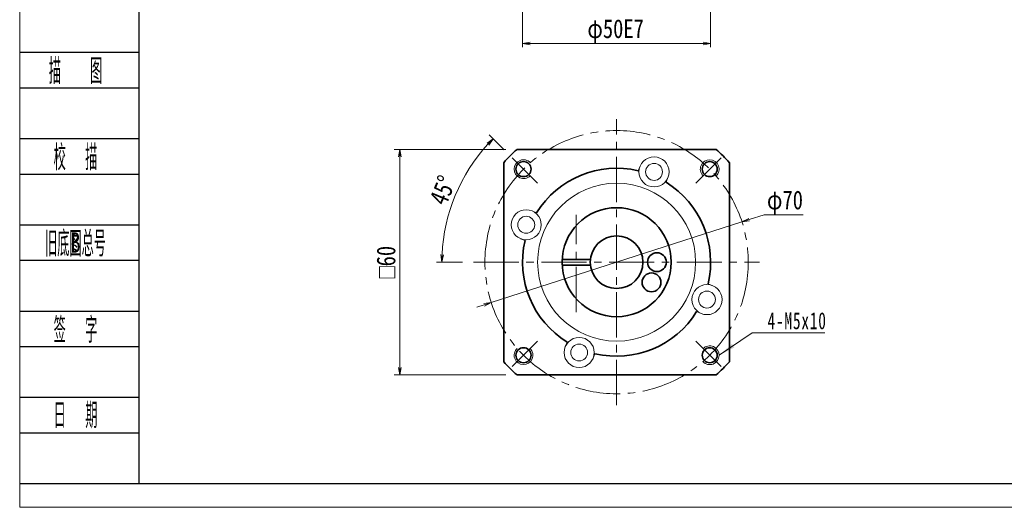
# Model space of a CAD drawing. Header units: millimetres. Extents: x -23 to 522, y -9 to 367.
# Tile 1 of 5: x -20 to 242, y -9 to 121. Entities that reach past the tile are written whole.
import ezdxf
from ezdxf.enums import TextEntityAlignment as Align

# ---------------------------------------------------------------- set-up
doc = ezdxf.new("R2010")
doc.units = ezdxf.units.MM
doc.linetypes.add('点画线', pattern=[18, 12, -2, 2, -2])
doc.layers.add('2细线层', color=4, linetype='Continuous')
doc.layers.add('6文字层', color=3, linetype='Continuous')
for name, color, linetype, lineweight in [('EB0_1', 7, 'Continuous', 35), ('中心线层', 1, '点画线', 18), ('图框_外框线', 7, 'Continuous', 18), ('尺寸线层', 3, 'Continuous', 18), ('粗实线层', 7, 'Continuous', 35), ('细实线层', 7, 'Continuous', 18)]:
    doc.layers.add(name, color=color, linetype=linetype, lineweight=lineweight)
doc.styles.add('PC_TEXTSTYLE', font='ISOCP.SHX', dxfattribs={"width": 0.707, "bigfont": 'GBCBIG.SHX'})
doc.styles.get("Standard").update_dxf_attribs({"font": 'SimSun.ttf'})
doc.styles.add('宋体', font='SimSun.ttf', dxfattribs={"width": 0.8})
doc.styles.add('标准', font='txt', dxfattribs={"width": 0.667})
doc.dimstyles.new('A水平标注$0', dxfattribs={"dimtxt": 3.5, "dimasz": 2, "dimexe": 1.5, "dimexo": 3, "dimgap": 1.1, "dimtad": 1, "dimtoh": 1, "dimdec": 4, "dimdsep": 46, "dimtxsty": '宋体', "dimblk": 'OPEN', "dimcen": 3, "dimclrd": 3, "dimclre": 3, "dimclrt": 6, "dimadec": 0, "dimazin": 0, "dimtm": 1e-09, "dimtfac": 1, "dimtdec": 4, "dimtix": 1, "dimtmove": 0, "dimatfit": 3, "dimldrblk": 'OPEN', "dimfxl": 0, "dimlwd": 13, "dimlwe": 13, "dimarcsym": 0})
doc.dimstyles.new('D直径标注φ25', dxfattribs={"dimtxt": 3.5, "dimasz": 2, "dimexe": 1, "dimexo": 3, "dimtad": 1, "dimtoh": 1, "dimdec": 1, "dimdsep": 46, "dimtxsty": '宋体', "dimblk": 'OPEN', "dimcen": 3, "dimclrd": 3, "dimclre": 3, "dimclrt": 130, "dimadec": 0, "dimazin": 0, "dimtm": 1e-09, "dimtfac": 1, "dimtdec": 1, "dimtmove": 0, "dimatfit": 0, "dimldrblk": 'OPEN', "dimfxl": 0, "dimlwd": 13, "dimlwe": 13, "dimarcsym": 0})

# ---------------------------------------------------------------- blocks, each defined once
blk = doc.blocks.new('_Open')
at = {"color": 0, "linetype": 'ByBlock', "lineweight": -2}
for p, q in [((-1, 0.17), (0, 0)), ((-1, -0.17), (0, 0)), ((0, 0), (-1, 0))]:
    blk.add_line(p, q, dxfattribs=at)
blk = doc.blocks.new('*D11')
at = {"layer": 'Defpoints', "color": 0, "transparency": 16777216}
for p in [(112.28, 86.05), (81.1, 26.05), (112.28, 26.05)]:
    blk.add_point(p, dxfattribs=at)
at = {"layer": '尺寸线层', "color": 3, "lineweight": 13, "transparency": 16777216}
for p, q in [((109.28, 86.05), (79.6, 86.05)), ((81.1, 84.05), (81.1, 28.05)), ((109.28, 26.05), (79.6, 26.05))]:
    blk.add_line(p, q, dxfattribs=at)
at = {"layer": '尺寸线层', "color": 3, "lineweight": 13, "transparency": 16777216, "xscale": 2, "yscale": 2, "zscale": 2}
for p, rotation in [((81.1, 86.05), 90), ((81.1, 26.05), 270)]:
    blk.add_blockref('_Open', p, dxfattribs=dict(at, rotation=rotation))
at = {"layer": '尺寸线层', "color": 6, "transparency": 16777216, "insert": (77.47, 56.05), "char_height": 5, "attachment_point": 5, "rotation": 90, "style": '宋体', "bg_fill": 3, "box_fill_scale": 1.1, "bg_fill_color": 256, "bg_fill_true_color": 13158600, "bg_fill_transparency": 0}
blk.add_mtext('{\\famgdt|b0|i0|c0|p0;o}{60}', dxfattribs=at)
blk = doc.blocks.new('*D12')
at = {"layer": 'Defpoints', "color": 0, "transparency": 16777216}
for p in [(110.96, 83.82), (98.54, 79.26), (117.7, 77.09), (100.74, 56.05), (176.74, 56.05)]:
    blk.add_point(p, dxfattribs=at)
at = {"layer": '尺寸线层', "color": 3, "lineweight": 13, "transparency": 16777216}
for p, q in [((108.84, 85.94), (104.86, 89.93)), ((97.74, 56.05), (90.82, 56.05))]:
    blk.add_line(p, q, dxfattribs=at)
blk.add_arc((138.74, 56.05), 46.42, 137.4688, 177.5312, dxfattribs=at)
at = {"layer": '尺寸线层', "color": 3, "lineweight": 13, "transparency": 16777216, "xscale": 2, "yscale": 2, "zscale": 2}
for p, rotation in [((105.92, 88.87), 46.23442076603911), ((92.32, 56.05), 268.7655792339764)]:
    blk.add_blockref('_Open', p, dxfattribs=dict(at, rotation=rotation))
at = {"layer": '尺寸线层', "color": 6, "transparency": 16777216, "insert": (92.53, 75.19), "char_height": 5, "attachment_point": 5, "rotation": 67.5, "style": '宋体', "bg_fill": 3, "box_fill_scale": 1.1, "bg_fill_color": 256, "bg_fill_true_color": 13158600, "bg_fill_transparency": 0}
blk.add_mtext('45°', dxfattribs=at)
blk = doc.blocks.new('*D13')
at = {"layer": 'Defpoints', "color": 0, "transparency": 16777216}
for p in [(172.06, 66.77), (105.42, 45.32)]:
    blk.add_point(p, dxfattribs=at)
at = {"layer": '尺寸线层', "color": 3, "lineweight": 13, "transparency": 16777216}
for p, q in [((173.96, 67.38), (177.98, 68.68)), ((177.98, 68.68), (188.37, 68.68)), ((105.42, 45.32), (172.06, 66.77)), ((103.52, 44.71), (101.61, 44.1))]:
    blk.add_line(p, q, dxfattribs=at)
at = {"layer": '尺寸线层', "color": 3, "lineweight": 13, "transparency": 16777216, "xscale": 2, "yscale": 2, "zscale": 2}
for p, rotation in [((172.06, 66.77), 197.84197471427), ((105.42, 45.32), 17.84197471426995)]:
    blk.add_blockref('_Open', p, dxfattribs=dict(at, rotation=rotation))
at = {"layer": '尺寸线层', "color": 130, "transparency": 16777216, "insert": (183.49, 71.91), "char_height": 5, "attachment_point": 5, "style": '宋体'}
blk.add_mtext('φ70', dxfattribs=at)
blk = doc.blocks.new('*X5')
at = {"layer": '尺寸线层', "linetype": 'Continuous'}
blk.add_hatch(color=0, dxfattribs=at).paths.add_polyline_path([(-10.63, -5.96), (-7.21, -2.97), (-6.58, -3.91)], flags=0)
at = {"layer": '尺寸线层', "color": 0, "linetype": 'Continuous'}
blk.add_line((-10.63, -5.96), (-1.81, 0), dxfattribs=at)
at = {"layer": '尺寸线层', "color": 0}
for p, q in [((-1.81, 0), (0, 0)), ((0, 0), (0, 0)), ((0, 0), (17.48, 0))]:
    blk.add_line(p, q, dxfattribs=at)
at = {"layer": '尺寸线层', "color": 0, "insert": (2.25, 0.9), "char_height": 4.5, "width": 30.4628, "attachment_point": 7, "line_spacing_factor": 1.15057, "style": '标准'}
blk.add_mtext('\\T1.1;4-M5x10', dxfattribs=at)
blk = doc.blocks.new('*D36')
at = {"layer": 'Defpoints', "color": 0, "transparency": 16777216}
for p in [(113.74, 139.49), (163.74, 139.49), (163.74, 114.23)]:
    blk.add_point(p, dxfattribs=at)
at = {"layer": '尺寸线层', "color": 3, "lineweight": 13, "transparency": 16777216}
for p, q in [((113.74, 136.49), (113.74, 113.23)), ((163.74, 136.49), (163.74, 113.23)), ((115.74, 114.23), (161.74, 114.23))]:
    blk.add_line(p, q, dxfattribs=at)
at = {"layer": '尺寸线层', "color": 3, "lineweight": 13, "transparency": 16777216, "xscale": 2, "yscale": 2, "zscale": 2, "rotation": 180}
blk.add_blockref('_Open', (113.74, 114.23), dxfattribs=at)
at = {"layer": '尺寸线层', "color": 3, "lineweight": 13, "transparency": 16777216, "xscale": 2, "yscale": 2, "zscale": 2}
blk.add_blockref('_Open', (163.74, 114.23), dxfattribs=at)
at = {"layer": '尺寸线层', "color": 130, "transparency": 16777216, "insert": (138.47, 117.47), "char_height": 5, "attachment_point": 5, "style": '宋体'}
blk.add_mtext('φ50E7', dxfattribs=at)

msp = doc.modelspace()

# ---------------------------------------------------------------- linework, layer by layer
at = {"layer": '2细线层'}
for p, q in [((-19.81916, 111.86542), (11.76524, 111.86542)), ((-19.81916, 102.42177), (11.76524, 102.42177)), ((-19.81916, 88.93085), (11.76524, 88.93085)), ((-19.81916, 79.48721), (11.76524, 79.48721)), ((-19.81916, 65.99629), (11.76524, 65.99629)), ((-19.81916, 56.55265), (11.76524, 56.55265)), ((-19.81916, 43.06173), (11.76524, 43.06173)), ((-19.81916, 33.61809), (11.76524, 33.61809)), ((-19.81916, 20.12717), (11.76524, 20.12717)), ((-19.81916, 10.68353), (11.76524, 10.68353)), ((-19.81916, -2.80739), (11.76524, -2.80739))]:
    msp.add_line(p, q, dxfattribs=at)
at = {"layer": 'EB0_1', "linetype": 'Continuous', "lineweight": 35}
for p, q in [((165.19675, 86.04572), (112.28173, 86.04572)), ((108.73924, 82.50324), (108.73924, 29.58821)), ((168.73924, 29.58821), (168.73924, 82.50324)), ((112.28173, 26.04572), (165.19675, 26.04572))]:
    msp.add_line(p, q, dxfattribs=at)
at = {"layer": 'EB0_1'}
for p, q in [((124.25865, 56.79572), (131.77954, 56.79572)), ((124.25865, 55.29572), (131.77954, 55.29572))]:
    msp.add_line(p, q, dxfattribs=at)
for centre, radius in [((138.73924, 56.04572), 14.5), ((138.73924, 56.04572), 7), ((149.45939, 56.04572), 2.5), ((148.02316, 50.68565), 2.5)]:
    msp.add_circle(centre, radius, dxfattribs=at)
for radius, start, end in [(40, 131.4096221, 138.5903779), (40, 41.4096221, 48.5903779), (25, 76.7068962, 148.2931038), (25, 346.7068962, 58.2931038), (25, 166.7068962, 238.2931038), (25, 256.7068962, 328.2931038), (40, 221.4096221, 228.5903779), (40, 311.4096221, 318.5903779)]:
    msp.add_arc((138.73924, 56.04572), radius, start, end, dxfattribs=at)
at = {"layer": '中心线层'}
for p, q in [((138.73924, 18.04572), (138.73924, 94.04572)), ((128.01909, 42.79572), (128.01909, 68.61572)), ((100.73924, 56.04572), (176.73924, 56.04572))]:
    msp.add_line(p, q, dxfattribs=at)
at = {"layer": '中心线层', "linetype": '点画线', "lineweight": 18}
for p, q in [((117.69936, 77.08561), (110.96252, 83.82245)), ((159.77912, 77.08561), (166.51597, 83.82245)), ((117.69936, 35.00584), (110.96252, 28.269)), ((159.77912, 35.00584), (166.51597, 28.269))]:
    msp.add_line(p, q, dxfattribs=at)
msp.add_circle((138.73924, 56.04572), 35, dxfattribs=at)
at = {"layer": '粗实线层'}
for centre in [(113.9905, 80.79446), (163.48798, 80.79446), (113.9905, 31.29699), (163.48798, 31.29699)]:
    msp.add_circle(centre, 2, dxfattribs=at)
at = {"layer": '粗实线层', "lineweight": 18}
for centre, start, end in [((113.9905, 80.79446), 42.9532869, 315), ((163.48798, 80.79446), 312.9532869, 225), ((113.9905, 31.29699), 132.9532869, 45), ((163.48798, 31.29699), 222.9532869, 135)]:
    msp.add_arc(centre, 2.5, start, end, dxfattribs=at)
at = {"layer": '细实线层'}
for p, q in [((144.99349, 81.59732), (144.48756, 80.37589)), ((152.38453, 78.53586), (151.87859, 77.31442)), ((116.24911, 69.69101), (117.47054, 69.18507)), ((113.18764, 62.29997), (114.40908, 61.79404)), ((164.29084, 49.79147), (163.06941, 50.29741)), ((161.22937, 42.40044), (160.00794, 42.90637)), ((125.09395, 33.55559), (125.59989, 34.77703)), ((132.48499, 30.49412), (132.99093, 31.71556))]:
    msp.add_line(p, q, dxfattribs=at)
for centre, radius in [((148.68901, 80.06659), 4), ((148.68901, 80.06659), 2.25), ((138.73924, 56.04572), 21), ((114.71837, 65.99549), 4), ((114.71837, 65.99549), 2.25), ((162.76011, 46.09595), 4), ((162.76011, 46.09595), 2.25), ((128.78947, 32.02485), 4), ((128.78947, 32.02485), 2.25)]:
    msp.add_circle(centre, radius, dxfattribs=at)

# ---------------------------------------------------------------- block references
at = {"layer": '尺寸线层'}
msp.add_blockref('*X5', (176.61423, 37.25593), dxfattribs=at)

# ---------------------------------------------------------------- texts
at = {"layer": '6文字层', "color": 3, "style": 'PC_TEXTSTYLE'}
for s, width, p in [('描   图', 0.6667, (-5.09841, 107.14359)), ('校  描', 0.667, (-5.09841, 84.20903)), ('旧底图总号', 0.667, (-5.09841, 61.27447)), ('签  字', 0.667, (-5.09841, 38.33991)), ('日  期', 0.667, (-5.08999, 15.54))]:
    msp.add_text(s, height=6.745459, dxfattribs=dict(at, width=width)).set_placement(p, align=Align.MIDDLE)
at = {"layer": '6文字层', "width": 0.707}
msp.add_text('B', height=5.39637, dxfattribs=at).set_placement((-5.09841, 61.27447), align=Align.MIDDLE)

# ---------------------------------------------------------------- dimensions: what is measured, and where the dimension line sits
at = {"layer": '尺寸线层'}
dim = msp.add_linear_dim(base=(163.73924, 114.23378), p1=(113.73924, 139.48846), p2=(163.73924, 139.48846), text='φ<>E7', dimstyle='D直径标注φ25', override={"dimtxt": 5, "dimpost": '<>', "dimtvp": 0.1, "dimtfill": 0}, dxfattribs=at)
dim.commit()
dim.dimension.update_dxf_attribs({"geometry": '*D36', "text_midpoint": (138.47361, 114.23378), "dimtype": 160})

# ---------------------------------------------------------------- next in the draw order: dimensions: what is measured, and where the dimension line sits
dim = msp.add_linear_dim(base=(81.09646, 26.04572), p1=(112.28173, 86.04572), p2=(112.28173, 26.04572), angle=270, text='{\\famgdt|b0|i0|c0|p0;o}{<>}', dimstyle='A水平标注$0', override={"dimtxt": 5, "dimgap": 1.1, "dimtad": 1, "dimdec": 4, "dimlfac": 1, "dimpost": '<>', "dimblk": 'Open', "dimse1": 0, "dimse2": 0, "dimsd1": 0, "dimsd2": 0, "dimtofl": 1, "dimtvp": 0.1, "dimtfill": 1, "dimtfillclr": 256}, dxfattribs=at)
dim.commit()
dim.dimension.update_dxf_attribs({"geometry": '*D11', "text_midpoint": (81.09646, 56.04572), "dimtype": 160})

# ---------------------------------------------------------------- next in the draw order: dimensions: what is measured, and where the dimension line sits
dim = msp.add_angular_dim_2l(base=(98.53946, 79.25507), line1=((117.69936, 77.08561), (110.96252, 83.82245)), line2=((100.73924, 56.04572), (176.73924, 56.04572)), dimstyle='A水平标注$0', override={"dimtxt": 5, "dimblk": 'Open', "dimtfill": 1, "dimtfillclr": 256}, dxfattribs=at)
dim.commit()
dim.dimension.update_dxf_attribs({"geometry": '*D12', "text_midpoint": (92.52798, 75.18705)})

# ---------------------------------------------------------------- next in the draw order: linework, layer by layer
at = {"layer": '图框_外框线', "color": 3}
msp.add_lwpolyline([(-19.93821, -9.14808), (512.67977, -9.14808), (512.67977, 367.48892), (-19.93821, 367.48892)], close=True, dxfattribs=at)
at = {"layer": '图框_外框线', "color": 3, "lineweight": 25}
msp.add_lwpolyline([(11.76524, -2.80739), (506.33908, -2.80739), (506.33908, 361.14823), (11.76524, 361.14823)], close=True, dxfattribs=at)

# ---------------------------------------------------------------- next in the draw order: dimensions: what is measured, and where the dimension line sits
at = {"layer": '尺寸线层'}
dim = msp.add_diameter_dim_2p(p1=(105.42256, 45.32198), p2=(172.05592, 66.76947), dimstyle='D直径标注φ25', override={"dimtxt": 5, "dimpost": 'φ<>', "dimtfill": 0}, dxfattribs=at)
dim.commit()
dim.dimension.update_dxf_attribs({"geometry": '*D13', "text_midpoint": (183.48973, 68.67693), "dimtype": 163})

doc.saveas('drawing.dxf')
